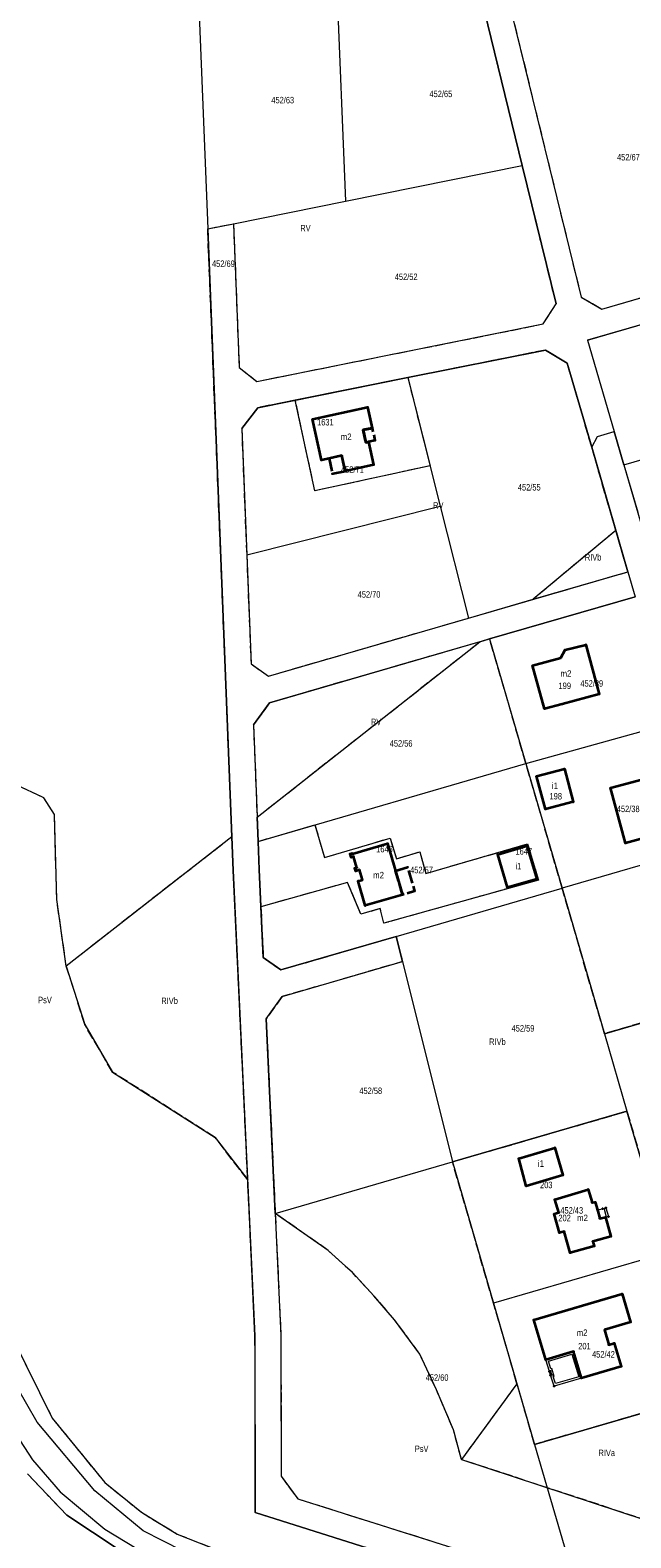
# Model space of a CAD drawing. Header units: metres. Extents: x 7496145 to 7500200, y 5498500 to 5502080.
# Tile 131 of 202: x 7497985 to 7498124, y 5500987 to 5501335. Entities that reach past the tile are written whole.
import ezdxf
from ezdxf.enums import TextEntityAlignment as Align

# ---------------------------------------------------------------- set-up
doc = ezdxf.new("R2010")
doc.units = ezdxf.units.M
doc.header["$MEASUREMENT"] = 0
for name, pattern in [('2.25_0.75', [3, 2.25, -0.75]), ('219-1000', [0]), ('3.0_0.75', [3.75, 3, -0.75]), ('egug-1000', [0])]:
    doc.linetypes.add(name, pattern=pattern)
doc.layers.get('0').update_dxf_attribs({"color": 2, "linetype": 'CONTINUOUS', "lineweight": 5})
for name, color, linetype in [('209-oznaczenie konturu klasyfikacyjnego', 7, 'CONTINUOUS'), ('211-numer działki ewidencyjnej', 7, 'CONTINUOUS'), ('217-kontur klasyfikacyjny', 7, 'CONTINUOUS'), ('218-kontur użytku gruntowego', 7, 'CONTINUOUS'), ('219-działka ewidencyjna', 7, 'CONTINUOUS'), ('312-budynek ewidencyjny', 7, 'CONTINUOUS'), ('312-oznaczenie budynku ewidencyjnego', 7, 'CONTINUOUS'), ('312-oznaczenie budynku ewidencyjnego-Atr117', 7, 'CONTINUOUS'), ('352-schody', 7, 'CONTINUOUS'), ('blok - nawis', 7, 'CONTINUOUS'), ('Punkt budynku', 7, 'CONTINUOUS'), ('taras', 7, 'CONTINUOUS')]:
    doc.layers.add(name, color=color, linetype=linetype)
doc.styles.get("Standard").update_dxf_attribs({"font": 'Working1250', "width": 0.75})

# ---------------------------------------------------------------- blocks, each defined once
blk = doc.blocks.new('PUNKTBUD')
at = {"color": 0}
blk.add_circle((0, 0), 0.09, dxfattribs=at)

msp = doc.modelspace()

# ---------------------------------------------------------------- linework, layer by layer
at = {"layer": '217-kontur klasyfikacyjny', "color": 3, "linetype": '2.25_0.75', "lineweight": 18, "flags": 128}
for points in [[(7498098.84, 5501303.99), (7498089.25, 5501343.24)], [(7498095.6, 5501342.54), (7498112.44, 5501273.61)], [(7498106.64, 5501272.06), (7498098.84, 5501303.99)], [(7498026.13, 5501289.38), (7498032.09, 5501290.58)], [(7498031.74, 5501148.88), (7498026.13, 5501289.38)], [(7498032.09, 5501290.58), (7498033.42, 5501257.32)], [(7498117.23, 5501270.84), (7498135.13, 5501276.04)], [(7498103.67, 5501267.39), (7498106.64, 5501272.06)], [(7498112.44, 5501273.61), (7498117.23, 5501270.84)], [(7498037.5, 5501254.11), (7498103.67, 5501267.39)], [(7498104.18, 5501261.38), (7498072.37, 5501254.99)], [(7498109.22, 5501258.33), (7498104.18, 5501261.38)], [(7498114.87, 5501238.91), (7498109.22, 5501258.33)], [(7498033.42, 5501257.32), (7498037.5, 5501254.11)], [(7498072.37, 5501254.99), (7498077.53, 5501234.61)], [(7498037.74, 5501248.04), (7498033.99, 5501243.25)], [(7498046.38, 5501249.77), (7498037.74, 5501248.04)], [(7498050.9, 5501228.82), (7498046.38, 5501249.77)], [(7498033.99, 5501243.25), (7498035.15, 5501214)], [(7498120.46, 5501219.68), (7498114.87, 5501238.91)], [(7498077.53, 5501234.61), (7498050.9, 5501228.82)], [(7498120.46, 5501219.68), (7498101.34, 5501203.75)], [(7498123.24, 5501210.1), (7498120.46, 5501219.68)], [(7498035.15, 5501214), (7498036.15, 5501188.87)], [(7498101.34, 5501203.75), (7498123.24, 5501210.1)], [(7498086.42, 5501199.42), (7498101.34, 5501203.75)], [(7498040.15, 5501185.99), (7498086.42, 5501199.42)], [(7498037.56, 5501153.4), (7498089.01, 5501193.92)], [(7498089.01, 5501193.92), (7498040.4, 5501179.82)], [(7498091.29, 5501194.58), (7498089.01, 5501193.92)], [(7498099.68, 5501165.77), (7498091.29, 5501194.58)], [(7498036.15, 5501188.87), (7498040.15, 5501185.99)], [(7498040.4, 5501179.82), (7498036.71, 5501174.7)], [(7498036.71, 5501174.7), (7498037.56, 5501153.4)], [(7498108.05, 5501136.96), (7498099.68, 5501165.77)], [(7497988.24, 5501157.88), (7497981.75, 5501160.96)], [(7497990.72, 5501154.03), (7497988.24, 5501157.88)], [(7497991.24, 5501134.36), (7497990.72, 5501154.03)], [(7498037.56, 5501153.4), (7498037.78, 5501147.8)], [(7498037.78, 5501147.8), (7498050.92, 5501151.62)], [(7498050.92, 5501151.62), (7498053.13, 5501144.05)], [(7498031.74, 5501148.88), (7497993.46, 5501118.97)], [(7498032.05, 5501141.03), (7498031.74, 5501148.88)], [(7498053.13, 5501144.05), (7498068.29, 5501148.57)], [(7498068.29, 5501148.57), (7498069.78, 5501143.77)], [(7498076.51, 5501140.39), (7498100.05, 5501147.2)], [(7498100.05, 5501147.2), (7498102.58, 5501138.87)], [(7498069.78, 5501143.77), (7498075.13, 5501145.4)], [(7498075.13, 5501145.4), (7498076.51, 5501140.39)], [(7498035.38, 5501069.54), (7498032.05, 5501141.03)], [(7498058.47, 5501138.31), (7498038.44, 5501132.7)], [(7498061.52, 5501130.94), (7498058.47, 5501138.31)], [(7498102.58, 5501138.87), (7498066.85, 5501128.86)], [(7498117.82, 5501103.35), (7498108.05, 5501136.96)], [(7497993.46, 5501118.97), (7497991.24, 5501134.36)], [(7498038.44, 5501132.7), (7498038.99, 5501120.96)], [(7498065.99, 5501132.26), (7498061.52, 5501130.94)], [(7498066.85, 5501128.86), (7498065.99, 5501132.26)], [(7498043.02, 5501118.08), (7498069.69, 5501125.83)], [(7498069.69, 5501125.83), (7498071.15, 5501120)], [(7497997.75, 5501105.44), (7497993.46, 5501118.97)], [(7498038.99, 5501120.96), (7498043.02, 5501118.08)], [(7498071.15, 5501120), (7498043.31, 5501111.92)], [(7498043.31, 5501111.92), (7498039.65, 5501106.8)], [(7498140.79, 5501110.03), (7498117.82, 5501103.35)], [(7498004.13, 5501094.47), (7497997.75, 5501105.44)], [(7498039.65, 5501106.8), (7498041.75, 5501061.8)], [(7498027.84, 5501079.39), (7498004.13, 5501094.47)], [(7498082.7, 5501073.71), (7498123.03, 5501085.43)], [(7498123.03, 5501085.43), (7498127.62, 5501069.75)], [(7498035.38, 5501069.54), (7498027.84, 5501079.39)], [(7498092.19, 5501041.06), (7498082.7, 5501073.71)], [(7498037.06, 5501033.48), (7498035.38, 5501069.54)], [(7498041.75, 5501061.8), (7498043.06, 5501033.62)], [(7498054.01, 5501053.22), (7498041.75, 5501061.8)], [(7498059.57, 5501048.12), (7498054.01, 5501053.22)], [(7498064.53, 5501042.79), (7498059.57, 5501048.12)], [(7498069.34, 5501037.21), (7498064.53, 5501042.79)], [(7498097.61, 5501022.42), (7498092.19, 5501041.06)], [(7498075.14, 5501029.27), (7498069.34, 5501037.21)], [(7497981.33, 5501032.43), (7497990.23, 5501014.45)], [(7498037.07, 5501030.08), (7498037.06, 5501033.48)], [(7498043.06, 5501033.62), (7498043.07, 5501026.39)], [(7498037.13, 5500992.64), (7498037.07, 5501030.08)], [(7498078.98, 5501021.05), (7498075.14, 5501029.27)], [(7498043.07, 5501026.39), (7498043.12, 5501001.04)], [(7498082.93, 5501011.78), (7498078.98, 5501021.05)], [(7498097.61, 5501022.42), (7498084.79, 5501004.9)], [(7498101.68, 5501008.41), (7498097.61, 5501022.42)], [(7498137.72, 5501018.89), (7498101.68, 5501008.41)], [(7497990.23, 5501014.45), (7498002.37, 5500999.57)], [(7498084.79, 5501004.9), (7498082.93, 5501011.78)], [(7498139.31, 5500987), (7498084.79, 5501004.9)], [(7497993.56, 5500992.05), (7497984.5, 5501001.62)], [(7498043.12, 5501001.04), (7498046.94, 5500995.84)], [(7498002.37, 5500999.57), (7498010.85, 5500992.71)], [(7498046.94, 5500995.84), (7498111.26, 5500975.51)], [(7498011.13, 5500980.39), (7497993.56, 5500992.05)], [(7498010.85, 5500992.71), (7498019.08, 5500987.7)], [(7498113.27, 5500968.58), (7498037.13, 5500992.64)], [(7498019.08, 5500987.7), (7498042.36, 5500978.48)]]:
    msp.add_lwpolyline(points, dxfattribs=at)
at = {"layer": '218-kontur użytku gruntowego', "color": 3, "linetype": 'egug-1000', "lineweight": 18, "flags": 128}
for points in [[(7498098.84, 5501303.99), (7498089.25, 5501343.24)], [(7498095.6, 5501342.54), (7498112.44, 5501273.61)], [(7498106.64, 5501272.06), (7498098.84, 5501303.99)], [(7498026.13, 5501289.38), (7498032.09, 5501290.58)], [(7498031.74, 5501148.88), (7498026.13, 5501289.38)], [(7498032.09, 5501290.58), (7498033.42, 5501257.32)], [(7498117.23, 5501270.84), (7498135.13, 5501276.04)], [(7498103.67, 5501267.39), (7498106.64, 5501272.06)], [(7498112.44, 5501273.61), (7498117.23, 5501270.84)], [(7498133.16, 5501269.22), (7498113.93, 5501263.63)], [(7498037.5, 5501254.11), (7498103.67, 5501267.39)], [(7498113.93, 5501263.63), (7498120.07, 5501242.51)], [(7498104.18, 5501261.38), (7498072.37, 5501254.99)], [(7498109.22, 5501258.33), (7498104.18, 5501261.38)], [(7498114.87, 5501238.91), (7498109.22, 5501258.33)], [(7498033.42, 5501257.32), (7498037.5, 5501254.11)], [(7498072.37, 5501254.99), (7498046.38, 5501249.77)], [(7498072.37, 5501254.99), (7498077.53, 5501234.61)], [(7498037.74, 5501248.04), (7498033.99, 5501243.25)], [(7498046.38, 5501249.77), (7498037.74, 5501248.04)], [(7498050.9, 5501228.82), (7498046.38, 5501249.77)], [(7498033.99, 5501243.25), (7498035.15, 5501214)], [(7498120.07, 5501242.51), (7498122.32, 5501234.84)], [(7498120.46, 5501219.68), (7498114.87, 5501238.91)], [(7498077.53, 5501234.61), (7498050.9, 5501228.82)], [(7498122.32, 5501234.84), (7498125.51, 5501223.88)], [(7498120.46, 5501219.68), (7498101.34, 5501203.75)], [(7498123.24, 5501210.1), (7498120.46, 5501219.68)], [(7498035.15, 5501214), (7498036.15, 5501188.87)], [(7498101.34, 5501203.75), (7498123.24, 5501210.1)], [(7498086.42, 5501199.42), (7498101.34, 5501203.75)], [(7498124.91, 5501204.34), (7498091.29, 5501194.58)], [(7498040.15, 5501185.99), (7498086.42, 5501199.42)], [(7498037.56, 5501153.4), (7498089.01, 5501193.92)], [(7498089.01, 5501193.92), (7498040.4, 5501179.82)], [(7498089.01, 5501193.92), (7498091.29, 5501194.58)], [(7498091.29, 5501194.58), (7498099.68, 5501165.77)], [(7498036.15, 5501188.87), (7498040.15, 5501185.99)], [(7498040.4, 5501179.82), (7498036.71, 5501174.7)], [(7498036.71, 5501174.7), (7498037.56, 5501153.4)], [(7498099.68, 5501165.77), (7498108.05, 5501136.96)], [(7497988.24, 5501157.88), (7497981.75, 5501160.96)], [(7497990.72, 5501154.03), (7497988.24, 5501157.88)], [(7497991.24, 5501134.36), (7497990.72, 5501154.03)], [(7498037.78, 5501147.8), (7498037.56, 5501153.4)], [(7498037.78, 5501147.8), (7498050.92, 5501151.62)], [(7498050.92, 5501151.62), (7498053.13, 5501144.05)], [(7498031.74, 5501148.88), (7497993.46, 5501118.97)], [(7498032.05, 5501141.03), (7498031.74, 5501148.88)], [(7498038.04, 5501141.28), (7498037.78, 5501147.8)], [(7498053.13, 5501144.05), (7498068.29, 5501148.57)], [(7498068.29, 5501148.57), (7498069.78, 5501143.77)], [(7498076.51, 5501140.39), (7498100.05, 5501147.2)], [(7498100.05, 5501147.2), (7498102.58, 5501138.87)], [(7498069.78, 5501143.77), (7498075.13, 5501145.4)], [(7498075.13, 5501145.4), (7498076.51, 5501140.39)], [(7498035.38, 5501069.54), (7498032.05, 5501141.03)], [(7498038.44, 5501132.7), (7498038.04, 5501141.28)], [(7498058.47, 5501138.31), (7498038.44, 5501132.7)], [(7498061.52, 5501130.94), (7498058.47, 5501138.31)], [(7498102.58, 5501138.87), (7498066.85, 5501128.86)], [(7498108.05, 5501136.96), (7498117.82, 5501103.35)], [(7497993.46, 5501118.97), (7497991.24, 5501134.36)], [(7498038.99, 5501120.96), (7498038.44, 5501132.7)], [(7498065.99, 5501132.26), (7498061.52, 5501130.94)], [(7498066.85, 5501128.86), (7498065.99, 5501132.26)], [(7498069.69, 5501125.83), (7498043.02, 5501118.08)], [(7498071.15, 5501120), (7498069.69, 5501125.83)], [(7497993.46, 5501118.97), (7497997.75, 5501105.44)], [(7498043.02, 5501118.08), (7498038.99, 5501120.96)], [(7498043.31, 5501111.92), (7498071.15, 5501120)], [(7498039.65, 5501106.8), (7498043.31, 5501111.92)], [(7498117.82, 5501103.35), (7498140.79, 5501110.03)], [(7497997.75, 5501105.44), (7498004.13, 5501094.47)], [(7498041.75, 5501061.8), (7498039.65, 5501106.8)], [(7498004.13, 5501094.47), (7498027.84, 5501079.39)], [(7498123.03, 5501085.43), (7498082.7, 5501073.71)], [(7498127.62, 5501069.75), (7498123.03, 5501085.43)], [(7498027.84, 5501079.39), (7498035.38, 5501069.54)], [(7498082.7, 5501073.71), (7498092.19, 5501041.06)], [(7498037.06, 5501033.48), (7498035.38, 5501069.54)], [(7498041.75, 5501061.8), (7498043.06, 5501033.62)], [(7498054.01, 5501053.22), (7498041.75, 5501061.8)], [(7498059.57, 5501048.12), (7498054.01, 5501053.22)], [(7498064.53, 5501042.79), (7498059.57, 5501048.12)], [(7498069.34, 5501037.21), (7498064.53, 5501042.79)], [(7498092.19, 5501041.06), (7498097.61, 5501022.42)], [(7498075.14, 5501029.27), (7498069.34, 5501037.21)], [(7497981.33, 5501032.43), (7497990.23, 5501014.45)], [(7498037.07, 5501030.08), (7498037.06, 5501033.48)], [(7498043.06, 5501033.62), (7498043.07, 5501026.39)], [(7498037.13, 5500992.64), (7498037.07, 5501030.08)], [(7498078.98, 5501021.05), (7498075.14, 5501029.27)], [(7497986.74, 5501013.55), (7497979.54, 5501026.02)], [(7498043.07, 5501026.39), (7498043.12, 5501001.04)], [(7498082.93, 5501011.78), (7498078.98, 5501021.05)], [(7498097.61, 5501022.42), (7498084.79, 5501004.9)], [(7498097.61, 5501022.42), (7498101.68, 5501008.41)], [(7498101.68, 5501008.41), (7498137.72, 5501018.89)], [(7497990.23, 5501014.45), (7498002.37, 5500999.57)], [(7497980.82, 5501012.34), (7497985.65, 5501004.82)], [(7498000.09, 5500997.7), (7497986.74, 5501013.55)], [(7498084.79, 5501004.9), (7498082.93, 5501011.78)], [(7497985.65, 5501004.82), (7497992.07, 5500997.44)], [(7498084.79, 5501004.9), (7498139.31, 5500987)], [(7497993.56, 5500992.05), (7497984.5, 5501001.62)], [(7498043.12, 5501001.04), (7498046.94, 5500995.84)], [(7497992.07, 5500997.44), (7498002.37, 5500988.82)], [(7498011.24, 5500988.43), (7498000.09, 5500997.7)], [(7498002.37, 5500999.57), (7498010.85, 5500992.71)], [(7498046.94, 5500995.84), (7498111.26, 5500975.51)], [(7498011.13, 5500980.39), (7497993.56, 5500992.05)], [(7498010.85, 5500992.71), (7498019.08, 5500987.7)], [(7498113.27, 5500968.58), (7498037.13, 5500992.64)], [(7498002.37, 5500988.82), (7498014.67, 5500981.38)], [(7498020.29, 5500983.79), (7498011.24, 5500988.43)], [(7498019.08, 5500987.7), (7498042.36, 5500978.48)]]:
    msp.add_lwpolyline(points, dxfattribs=at)
at = {"layer": '219-działka ewidencyjna', "color": 3, "linetype": '219-1000', "lineweight": 18, "flags": 128}
for points in [[(7498023.7, 5501350.39), (7498026.13, 5501289.38)], [(7498055.93, 5501346.88), (7498057.97, 5501295.77)], [(7498089.25, 5501343.24), (7498098.84, 5501303.99)], [(7498095.6, 5501342.54), (7498112.44, 5501273.61)], [(7498057.97, 5501295.77), (7498098.84, 5501303.99)], [(7498098.84, 5501303.99), (7498106.64, 5501272.06)], [(7498032.09, 5501290.58), (7498057.97, 5501295.77)], [(7498026.13, 5501289.38), (7498032.09, 5501290.58)], [(7498026.13, 5501289.38), (7498032.05, 5501141.03)], [(7498032.09, 5501290.58), (7498033.42, 5501257.32)], [(7498117.23, 5501270.84), (7498145.86, 5501279.16)], [(7498103.67, 5501267.39), (7498106.64, 5501272.06)], [(7498112.44, 5501273.61), (7498117.23, 5501270.84)], [(7498113.93, 5501263.63), (7498147.54, 5501273.4)], [(7498037.5, 5501254.11), (7498103.67, 5501267.39)], [(7498113.93, 5501263.63), (7498120.07, 5501242.51)], [(7498072.37, 5501254.99), (7498104.18, 5501261.38)], [(7498104.18, 5501261.38), (7498109.22, 5501258.33)], [(7498109.22, 5501258.33), (7498114.87, 5501238.91)], [(7498033.42, 5501257.32), (7498037.5, 5501254.11)], [(7498037.74, 5501248.04), (7498072.37, 5501254.99)], [(7498072.37, 5501254.99), (7498079.89, 5501225.27)], [(7498033.99, 5501243.25), (7498037.74, 5501248.04)], [(7498122.32, 5501234.84), (7498155.94, 5501244.6)], [(7498033.99, 5501243.25), (7498035.15, 5501214)], [(7498114.87, 5501238.91), (7498116.22, 5501241.39)], [(7498116.22, 5501241.39), (7498120.07, 5501242.51)], [(7498122.32, 5501234.84), (7498120.07, 5501242.51)], [(7498114.87, 5501238.91), (7498123.24, 5501210.1)], [(7498122.32, 5501234.84), (7498130.7, 5501206.03)], [(7498035.15, 5501214), (7498079.89, 5501225.27)], [(7498079.89, 5501225.27), (7498086.42, 5501199.42)], [(7498035.15, 5501214), (7498036.15, 5501188.87)], [(7498086.42, 5501199.42), (7498123.24, 5501210.1)], [(7498123.24, 5501210.1), (7498124.91, 5501204.34)], [(7498091.29, 5501194.58), (7498124.91, 5501204.34)], [(7498040.15, 5501185.99), (7498086.42, 5501199.42)], [(7498040.4, 5501179.82), (7498091.29, 5501194.58)], [(7498091.29, 5501194.58), (7498099.68, 5501165.77)], [(7498036.15, 5501188.87), (7498040.15, 5501185.99)], [(7498036.71, 5501174.7), (7498040.4, 5501179.82)], [(7498036.71, 5501174.7), (7498037.78, 5501147.8)], [(7498099.68, 5501165.77), (7498133.22, 5501175.16)], [(7498037.78, 5501147.8), (7498099.68, 5501165.77)], [(7498099.68, 5501165.77), (7498108.05, 5501136.96)], [(7498037.78, 5501147.8), (7498038.04, 5501141.28)], [(7498141.68, 5501146.74), (7498108.05, 5501136.96)], [(7498032.05, 5501141.03), (7498037.06, 5501033.48)], [(7498038.04, 5501141.28), (7498038.99, 5501120.96)], [(7498069.69, 5501125.83), (7498108.05, 5501136.96)], [(7498108.05, 5501136.96), (7498117.82, 5501103.35)], [(7498043.02, 5501118.08), (7498069.69, 5501125.83)], [(7498069.69, 5501125.83), (7498071.15, 5501120)], [(7498038.99, 5501120.96), (7498043.02, 5501118.08)], [(7498043.31, 5501111.92), (7498071.15, 5501120)], [(7498071.15, 5501120), (7498082.7, 5501073.71)], [(7498039.65, 5501106.8), (7498043.31, 5501111.92)], [(7498151.46, 5501113.13), (7498117.82, 5501103.35)], [(7498039.65, 5501106.8), (7498041.75, 5501061.8)], [(7498117.82, 5501103.35), (7498123.03, 5501085.43)], [(7498082.7, 5501073.71), (7498123.03, 5501085.43)], [(7498127.62, 5501069.75), (7498123.03, 5501085.43)], [(7498041.75, 5501061.8), (7498082.7, 5501073.71)], [(7498082.7, 5501073.71), (7498092.19, 5501041.06)], [(7498041.75, 5501061.8), (7498043.06, 5501033.62)], [(7498128.22, 5501051.54), (7498092.19, 5501041.06)], [(7498092.19, 5501041.06), (7498101.68, 5501008.41)], [(7497981.33, 5501032.43), (7497990.23, 5501014.45)], [(7498037.06, 5501033.48), (7498037.13, 5500992.64)], [(7498043.06, 5501033.62), (7498043.12, 5501001.04)], [(7498137.72, 5501018.89), (7498101.68, 5501008.41)], [(7497990.23, 5501014.45), (7498002.37, 5500999.57)], [(7498101.68, 5501008.41), (7498111.26, 5500975.51)], [(7497984.5, 5501001.62), (7497993.56, 5500992.05)], [(7498043.12, 5501001.04), (7498046.94, 5500995.84)], [(7498002.37, 5500999.57), (7498010.85, 5500992.71)], [(7498046.94, 5500995.84), (7498111.26, 5500975.51)], [(7497993.56, 5500992.05), (7498011.13, 5500980.39)], [(7498010.85, 5500992.71), (7498019.08, 5500987.7)], [(7498037.13, 5500992.64), (7498113.27, 5500968.58)], [(7498019.08, 5500987.7), (7498042.36, 5500978.48)]]:
    msp.add_lwpolyline(points, dxfattribs=at)
at = {"layer": '312-budynek ewidencyjny', "color": 7, "linetype": 'Continuous', "lineweight": 35, "flags": 128}
for points in [[(7498050.39, 5501245.4), (7498063.09, 5501248.15)], [(7498063.09, 5501248.15), (7498064.15, 5501243.34)], [(7498052.43, 5501235.94), (7498050.39, 5501245.4)], [(7498064.15, 5501243.34), (7498062.08, 5501242.89)], [(7498062.08, 5501242.89), (7498062.7, 5501240.03)], [(7498062.7, 5501240.03), (7498063.28, 5501240.15)], [(7498063.28, 5501240.15), (7498064.44, 5501234.83)], [(7498054.21, 5501236.33), (7498052.43, 5501235.94)], [(7498057.14, 5501236.96), (7498054.21, 5501236.33)], [(7498057.91, 5501233.41), (7498057.14, 5501236.96)], [(7498064.44, 5501234.83), (7498057.91, 5501233.41)], [(7498107.76, 5501190.26), (7498108.72, 5501192.05)], [(7498108.72, 5501192.05), (7498113.55, 5501193.26)], [(7498113.55, 5501193.26), (7498116.63, 5501181.82)], [(7498101.23, 5501188.43), (7498107.76, 5501190.26)], [(7498104, 5501178.42), (7498101.23, 5501188.43)], [(7498116.63, 5501181.82), (7498108.04, 5501179.51)], [(7498108.04, 5501179.51), (7498104, 5501178.42)], [(7498102.14, 5501162.84), (7498108.56, 5501164.56)], [(7498108.56, 5501164.56), (7498110.61, 5501156.91)], [(7498104.2, 5501155.22), (7498102.14, 5501162.84)], [(7498119.22, 5501160.15), (7498128.78, 5501162.74)], [(7498110.61, 5501156.91), (7498104.2, 5501155.22)], [(7498122.71, 5501147.37), (7498119.22, 5501160.15)], [(7498132.29, 5501149.98), (7498122.71, 5501147.37)], [(7498059.58, 5501144.93), (7498067.71, 5501147.3)], [(7498067.71, 5501147.3), (7498071.16, 5501135.46)], [(7498093.18, 5501144.79), (7498099.9, 5501146.78)], [(7498099.9, 5501146.78), (7498102.16, 5501139.1)], [(7498059.06, 5501144.9), (7498059.54, 5501145.04)], [(7498059.29, 5501144.12), (7498059.06, 5501144.9)], [(7498059.86, 5501144.28), (7498059.29, 5501144.12)], [(7498059.54, 5501145.04), (7498059.58, 5501144.93)], [(7498060.6, 5501141.72), (7498059.86, 5501144.28)], [(7498095.44, 5501137.13), (7498093.18, 5501144.79)], [(7498060.15, 5501141.59), (7498060.6, 5501141.72)], [(7498060.34, 5501140.93), (7498060.15, 5501141.59)], [(7498061.22, 5501141.19), (7498060.34, 5501140.93)], [(7498061.88, 5501138.93), (7498061.22, 5501141.19)], [(7498060.89, 5501138.64), (7498061.88, 5501138.93)], [(7498062.55, 5501132.95), (7498060.89, 5501138.64)], [(7498102.16, 5501139.1), (7498095.44, 5501137.13)], [(7498071.16, 5501135.46), (7498062.55, 5501132.95)], [(7498098.03, 5501074.49), (7498106.39, 5501077)], [(7498106.39, 5501077), (7498108.24, 5501070.67)], [(7498099.7, 5501068.14), (7498098.03, 5501074.49)], [(7498108.24, 5501070.67), (7498099.7, 5501068.14)], [(7498106.34, 5501065.04), (7498114.06, 5501067.37)], [(7498114.06, 5501067.37), (7498114.97, 5501064.29)], [(7498107.27, 5501061.98), (7498106.34, 5501065.04)], [(7498114.97, 5501064.29), (7498115.67, 5501064.38)], [(7498115.67, 5501064.38), (7498116.18, 5501062.63)], [(7498106.17, 5501061.67), (7498107.27, 5501061.98)], [(7498107.41, 5501057.33), (7498106.17, 5501061.67)], [(7498116.18, 5501062.63), (7498116.76, 5501060.62)], [(7498116.76, 5501060.62), (7498118.04, 5501060.9)], [(7498118.04, 5501060.9), (7498119.33, 5501056.45)], [(7498108.54, 5501057.6), (7498107.41, 5501057.33)], [(7498109.92, 5501052.69), (7498108.54, 5501057.6)], [(7498119.33, 5501056.45), (7498115.15, 5501055.35)], [(7498115.46, 5501054.25), (7498109.92, 5501052.69)], [(7498115.15, 5501055.35), (7498115.46, 5501054.25)], [(7498101.47, 5501037.21), (7498121.88, 5501043.23)], [(7498121.88, 5501043.23), (7498123.83, 5501036.65)], [(7498104.27, 5501027.98), (7498101.47, 5501037.21)], [(7498123.83, 5501036.65), (7498117.87, 5501034.86)], [(7498117.87, 5501034.86), (7498118.81, 5501031.41)], [(7498118.81, 5501031.41), (7498120.06, 5501031.79)], [(7498120.06, 5501031.79), (7498121.68, 5501026.44)], [(7498110.65, 5501029.87), (7498104.27, 5501027.98)], [(7498112.49, 5501023.72), (7498110.65, 5501029.87)], [(7498121.68, 5501026.44), (7498112.49, 5501023.72)]]:
    msp.add_lwpolyline(points, dxfattribs=at)
at = {"layer": '352-schody', "color": 7, "linetype": 'Continuous', "lineweight": 18, "flags": 128}
for points in [[(7498116.18, 5501062.63), (7498117.4, 5501062.9), (7498118.13, 5501063.09), (7498118.78, 5501061.06), (7498118.04, 5501060.9), (7498116.76, 5501060.62)], [(7498116.18, 5501062.63), (7498117.4, 5501062.9), (7498118.13, 5501063.09), (7498118.78, 5501061.06), (7498118.04, 5501060.9), (7498116.76, 5501060.62)], [(7498105.38, 5501024.39), (7498105.1, 5501025.28), (7498105.32, 5501025.35), (7498105.6, 5501024.46)], [(7498105.38, 5501024.39), (7498105.1, 5501025.28), (7498105.32, 5501025.35), (7498105.6, 5501024.46)]]:
    msp.add_lwpolyline(points, close=True, dxfattribs=at)
msp.add_lwpolyline([(7498118.27, 5501060.95), (7498117.74, 5501062.99)], dxfattribs=at)
at = {"layer": 'blok - nawis', "color": 7, "linetype": '3.0_0.75', "lineweight": 35, "flags": 128}
for points in [[(7498062.08, 5501242.89), (7498064.15, 5501243.34), (7498064.77, 5501240.48), (7498063.28, 5501240.15), (7498062.7, 5501240.03)], [(7498054.21, 5501236.33), (7498054.98, 5501232.78), (7498057.91, 5501233.41), (7498057.14, 5501236.96)], [(7498069.54, 5501141.02), (7498072.34, 5501141.84), (7498073.96, 5501136.28), (7498071.16, 5501135.46)]]:
    msp.add_lwpolyline(points, close=True, dxfattribs=at)
at = {"layer": 'taras', "color": 0, "lineweight": 18}
for p, q in [((7498104.27, 5501027.98), (7498110.65, 5501029.87)), ((7498105.1, 5501025.28), (7498104.27, 5501027.98)), ((7498104.9, 5501027.64), (7498110.31, 5501029.25)), ((7498110.31, 5501029.25), (7498111.87, 5501024.06)), ((7498110.65, 5501029.87), (7498112.49, 5501023.72)), ((7498105.43, 5501025.91), (7498104.9, 5501027.64)), ((7498105.32, 5501025.35), (7498105.1, 5501025.28)), ((7498105.6, 5501024.46), (7498105.32, 5501025.35)), ((7498105.65, 5501025.98), (7498105.43, 5501025.91)), ((7498106.23, 5501024.13), (7498105.65, 5501025.98)), ((7498105.38, 5501024.39), (7498105.6, 5501024.46)), ((7498106.18, 5501021.86), (7498105.38, 5501024.39)), ((7498106.01, 5501024.07), (7498106.23, 5501024.13)), ((7498106.51, 5501022.48), (7498106.01, 5501024.07)), ((7498112.49, 5501023.72), (7498106.18, 5501021.86)), ((7498111.87, 5501024.06), (7498106.51, 5501022.48))]:
    msp.add_line(p, q, dxfattribs=at)

# ---------------------------------------------------------------- block references
at = {"layer": 'Punkt budynku', "color": 5, "linetype": 'Continuous', "lineweight": 13}
for p in [(7498063.09, 5501248.15), (7498050.39, 5501245.4), (7498062.08, 5501242.89), (7498064.15, 5501243.34), (7498064.77, 5501240.48), (7498057.14, 5501236.96), (7498062.7, 5501240.03), (7498063.28, 5501240.15), (7498052.43, 5501235.94), (7498054.21, 5501236.33), (7498064.44, 5501234.83), (7498054.98, 5501232.78), (7498057.91, 5501233.41), (7498108.72, 5501192.05), (7498113.55, 5501193.26), (7498101.23, 5501188.43), (7498107.76, 5501190.26), (7498116.63, 5501181.82), (7498104, 5501178.42), (7498108.04, 5501179.51), (7498108.56, 5501164.56), (7498102.14, 5501162.84), (7498110.61, 5501156.91), (7498119.22, 5501160.15), (7498104.2, 5501155.22), (7498067.71, 5501147.3), (7498099.9, 5501146.78), (7498122.71, 5501147.37), (7498059.06, 5501144.9), (7498059.29, 5501144.12), (7498059.54, 5501145.04), (7498059.58, 5501144.93), (7498059.86, 5501144.28), (7498093.18, 5501144.79), (7498060.15, 5501141.59), (7498060.34, 5501140.93), (7498060.6, 5501141.72), (7498061.22, 5501141.19), (7498069.54, 5501141.02), (7498072.34, 5501141.84), (7498060.89, 5501138.64), (7498061.88, 5501138.93), (7498073.96, 5501136.28), (7498095.44, 5501137.13), (7498102.16, 5501139.1), (7498062.55, 5501132.95), (7498071.16, 5501135.46), (7498106.39, 5501077), (7498098.03, 5501074.49), (7498108.24, 5501070.67), (7498099.7, 5501068.14), (7498114.06, 5501067.37), (7498106.34, 5501065.04), (7498114.97, 5501064.29), (7498115.67, 5501064.38), (7498117.4, 5501062.9), (7498118.13, 5501063.09), (7498106.17, 5501061.67), (7498107.27, 5501061.98), (7498116.18, 5501062.63), (7498116.76, 5501060.62), (7498118.04, 5501060.9), (7498118.78, 5501061.06), (7498107.41, 5501057.33), (7498108.54, 5501057.6), (7498119.33, 5501056.45), (7498109.92, 5501052.69), (7498115.15, 5501055.35), (7498115.46, 5501054.25), (7498121.88, 5501043.23), (7498101.47, 5501037.21), (7498117.87, 5501034.86), (7498123.83, 5501036.65), (7498118.81, 5501031.41), (7498120.06, 5501031.79), (7498104.27, 5501027.98), (7498110.65, 5501029.87), (7498105.1, 5501025.28), (7498105.32, 5501025.35), (7498105.38, 5501024.39), (7498105.6, 5501024.46), (7498121.68, 5501026.44), (7498106.18, 5501021.86), (7498112.49, 5501023.72)]:
    msp.add_blockref('PUNKTBUD', p, dxfattribs=at)

# ---------------------------------------------------------------- texts
at = {"layer": '209-oznaczenie konturu klasyfikacyjnego', "color": 3, "linetype": 'Continuous', "lineweight": 18, "width": 0.79}
for s, p in [('RV', (7498047.54, 5501288.8)), ('RV', (7498078.23, 5501224.69)), ('RIVb', (7498113.29, 5501212.72)), ('RV', (7498063.86, 5501174.66)), ('PsV', (7497986.95, 5501110.38)), ('RIVb', (7498015.42, 5501110.21)), ('RIVb', (7498091.18, 5501100.74)), ('PsV', (7498074, 5501006.65)), ('RIVa', (7498116.44, 5501005.71))]:
    msp.add_text(s, height=1.5, dxfattribs=at).set_placement(p)
at = {"layer": '211-numer działki ewidencyjnej', "color": 3, "linetype": 'Continuous', "lineweight": 18, "width": 0.79}
for s, p in [('452/65', (7498077.39, 5501321.33)), ('452/63', (7498040.84, 5501319.89)), ('452/67', (7498120.73, 5501306.69)), ('452/69', (7498027.13, 5501282.08)), ('452/52', (7498069.37, 5501279.05)), ('452/71', (7498056.94, 5501234.5)), ('452/55', (7498097.81, 5501230.4)), ('452/70', (7498060.79, 5501205.63)), ('452/39', (7498112.26, 5501185.06)), ('452/56', (7498068.2, 5501171.19)), ('452/38', (7498120.68, 5501156.06)), ('452/57', (7498072.92, 5501141.93)), ('452/59', (7498096.36, 5501105.34)), ('452/58', (7498061.18, 5501090.9)), ('452/43', (7498107.63, 5501063.25)), ('452/42', (7498114.96, 5501029.98)), ('452/60', (7498076.51, 5501024.61))]:
    msp.add_text(s, height=1.5, dxfattribs=at).set_placement(p, align=Align.TOP_LEFT)
at = {"layer": '312-oznaczenie budynku ewidencyjnego', "color": 7, "linetype": 'Continuous', "lineweight": 18, "width": 0.79}
for s, p in [('1631', (7498051.41, 5501243.94)), ('1646', (7498065.07, 5501145.26)), ('1647', (7498097.27, 5501144.75))]:
    msp.add_text(s, height=1.5, dxfattribs=at).set_placement(p)
for s, p in [('199', (7498107.22, 5501184.51)), ('198', (7498105.14, 5501158.99)), ('203', (7498102.94, 5501069.14)), ('202', (7498107.17, 5501061.5)), ('201', (7498111.77, 5501031.87))]:
    msp.add_text(s, height=1.5, dxfattribs=at).set_placement(p, align=Align.TOP_LEFT)
at = {"layer": '312-oznaczenie budynku ewidencyjnego-Atr117', "color": 7, "width": 0.9}
for s, p in [('m2', (7498058.13, 5501241.32)), ('m2', (7498065.63, 5501140)), ('i1', (7498097.94, 5501142.07))]:
    msp.add_text(s, height=1.5, dxfattribs=at).set_placement(p, align=Align.MIDDLE_CENTER)
for s, p in [('m2', (7498108.93, 5501185.84)), ('i1', (7498106.38, 5501159.89)), ('i1', (7498103.14, 5501072.57)), ('m2', (7498112.75, 5501060.03)), ('m2', (7498112.65, 5501033.48))]:
    msp.add_text(s, height=1.5, dxfattribs=at).set_placement(p, align=Align.CENTER)

doc.saveas('drawing.dxf')
